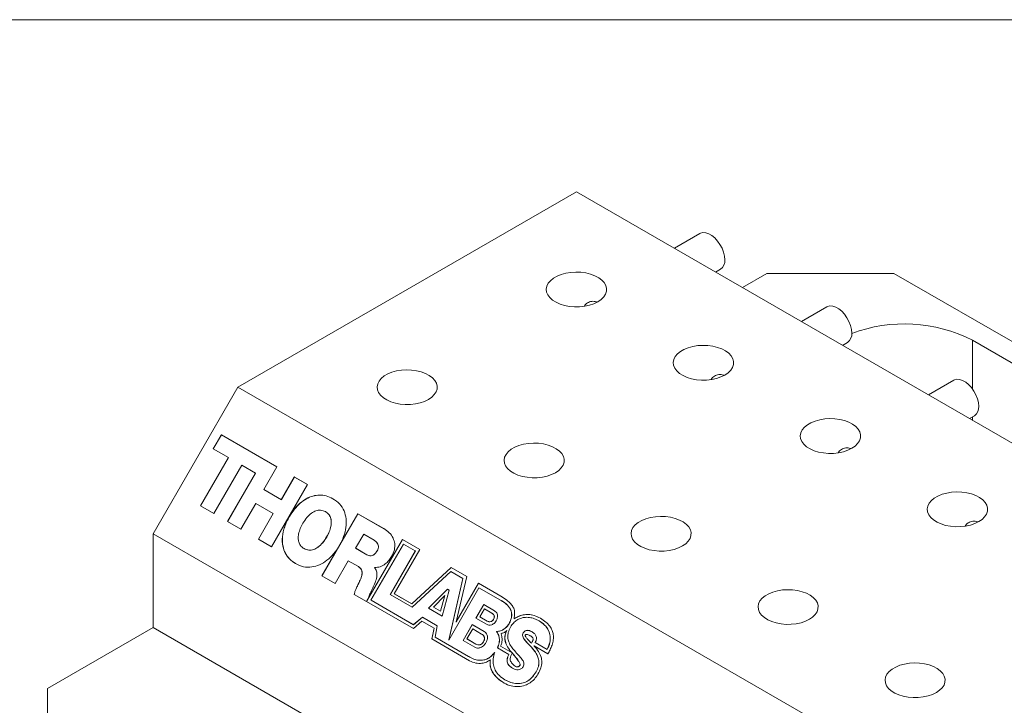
# Model space of a CAD drawing. Header units: inches. Extents: x 0.1 to 14.6, y 0 to 11.3.
# Tile 15 of 16: x 11.1 to 13.1, y 9.8 to 11.3. Entities that reach past the tile are written whole.
import ezdxf

# ---------------------------------------------------------------- set-up
doc = ezdxf.new("R2010")
doc.units = ezdxf.units.IN
doc.header["$LTSCALE"] = 1.333333
doc.header["$MEASUREMENT"] = 0

msp = doc.modelspace()

# ---------------------------------------------------------------- linework, layer by layer
at = {"color": 7, "linetype": 'Continuous', "lineweight": 18}
for p, q in [((0.0829, 11.2675), (14.5926, 11.2675)), ((12.2457, 10.908), (11.5386, 10.4998)), ((12.2457, 10.908), (13.6599, 10.0916)), ((12.5035, 10.8208), (12.4502, 10.79)), ((12.5362, 10.7403), (12.5465, 10.7463)), ((12.6434, 10.7375), (12.5922, 10.708)), ((12.9086, 10.7375), (12.6434, 10.7375)), ((14.0576, 10.0742), (12.9086, 10.7375)), ((12.7686, 10.6677), (12.7153, 10.6369)), ((12.8013, 10.5872), (12.8116, 10.5932)), ((13.8155, 10.1691), (13.073, 10.5977)), ((13.073, 10.4957), (13.073, 10.5977)), ((13.0338, 10.5146), (12.9805, 10.4838)), ((11.5386, 10.4998), (11.3618, 10.1936)), ((11.5386, 10.4998), (12.9528, 9.6834)), ((13.0665, 10.4342), (13.0768, 10.4401)), ((13.073, 10.4304), (13.073, 10.4379)), ((11.5038, 10.4003), (11.487, 10.3712)), ((11.504, 10.4002), (11.4872, 10.3711)), ((11.6198, 10.3333), (11.5038, 10.4003)), ((11.504, 10.4002), (11.5038, 10.4003)), ((11.6198, 10.3333), (11.504, 10.4002)), ((11.487, 10.3712), (11.5188, 10.3529)), ((11.5188, 10.3529), (11.4606, 10.2521)), ((11.519, 10.3528), (11.4608, 10.252)), ((11.519, 10.3528), (11.5188, 10.3529)), ((11.4883, 10.2361), (11.5465, 10.3369)), ((11.5465, 10.3369), (11.5753, 10.3202)), ((11.5925, 10.286), (11.6198, 10.3333)), ((11.5753, 10.3202), (11.5171, 10.2194)), ((11.5755, 10.3201), (11.5173, 10.2193)), ((11.5755, 10.3201), (11.5753, 10.3202)), ((11.6564, 10.3122), (11.6291, 10.2649)), ((11.6566, 10.3121), (11.6293, 10.2648)), ((11.6841, 10.2962), (11.6564, 10.3122)), ((11.6566, 10.3121), (11.6564, 10.3122)), ((11.6841, 10.2962), (11.6566, 10.3121)), ((11.6291, 10.2649), (11.5925, 10.286)), ((11.5927, 10.2859), (11.5925, 10.286)), ((11.6293, 10.2648), (11.5927, 10.2859)), ((11.6091, 10.1663), (11.6841, 10.2962)), ((11.6293, 10.2648), (11.6291, 10.2649)), ((11.4606, 10.2521), (11.4883, 10.2361)), ((11.5448, 10.2034), (11.5757, 10.2569)), ((11.5757, 10.2569), (11.6123, 10.2358)), ((11.6123, 10.2358), (11.5814, 10.1823)), ((11.6125, 10.2357), (11.5816, 10.1822)), ((11.6125, 10.2357), (11.6123, 10.2358)), ((11.6461, 10.2296), (11.6459, 10.2297)), ((11.7891, 10.2356), (11.7141, 10.1057)), ((11.7893, 10.2355), (11.7143, 10.1056)), ((11.7215, 10.2396), (11.7213, 10.2398)), ((11.8434, 10.2043), (11.7891, 10.2356)), ((11.7893, 10.2355), (11.7891, 10.2356)), ((11.8436, 10.2042), (11.7893, 10.2355)), ((11.5171, 10.2194), (11.5448, 10.2034)), ((11.8434, 10.2043), (11.8434, 10.2043)), ((11.3618, 10.1936), (12.776, 9.3772)), ((11.3618, 10.1936), (11.3618, 9.9977)), ((11.5814, 10.1823), (11.6091, 10.1663)), ((11.724, 10.1868), (11.7238, 10.1869)), ((11.8013, 10.1926), (11.7844, 10.1633)), ((11.8233, 10.1799), (11.8013, 10.1926)), ((11.8823, 10.1818), (11.8072, 10.052)), ((11.8825, 10.1817), (11.8074, 10.0518)), ((11.8235, 10.1798), (11.8233, 10.1799)), ((11.9183, 10.161), (11.8823, 10.1818)), ((11.8825, 10.1817), (11.8823, 10.1818)), ((11.9183, 10.161), (11.8825, 10.1817)), ((11.6768, 10.1626), (11.6768, 10.1626)), ((11.677, 10.1625), (11.6768, 10.1626)), ((11.7844, 10.1633), (11.8076, 10.1499)), ((11.7846, 10.1632), (11.7844, 10.1633)), ((11.7846, 10.1632), (11.8078, 10.1498)), ((11.8842, 10.1722), (11.8165, 10.0549)), ((11.8652, 10.0679), (11.9183, 10.161)), ((11.9091, 10.1577), (11.8842, 10.1722)), ((11.8078, 10.1498), (11.8076, 10.1499)), ((11.8295, 10.1577), (11.8293, 10.1578)), ((11.8568, 10.067), (11.9091, 10.1577)), ((11.857, 10.0669), (11.9093, 10.1576)), ((11.9093, 10.1576), (11.9091, 10.1577)), ((11.7418, 10.0897), (11.7692, 10.137)), ((11.7692, 10.137), (11.7902, 10.1249)), ((11.7904, 10.1248), (11.7902, 10.1249)), ((11.8238, 10.1229), (11.8241, 10.1233)), ((11.9837, 10.1233), (11.9017, 10.0472)), ((11.9838, 10.1232), (11.9019, 10.0471)), ((12.0164, 10.1044), (11.9837, 10.1233)), ((11.9838, 10.1232), (11.9837, 10.1233)), ((12.0164, 10.1044), (11.9838, 10.1232)), ((11.7141, 10.1057), (11.7418, 10.0897)), ((11.983, 10.1151), (11.9027, 10.0405)), ((11.979, 9.9717), (12.0083, 10.1005)), ((11.9794, 9.9723), (12.0085, 10.1004)), ((12.0083, 10.1005), (11.983, 10.1151)), ((11.9942, 10.0094), (12.0164, 10.1044)), ((12.0085, 10.1004), (12.0083, 10.1005)), ((11.7906, 10.0892), (11.7904, 10.0894)), ((11.976, 10.0779), (11.9364, 10.0382)), ((11.9762, 10.0778), (11.9366, 10.0381)), ((11.965, 10.0218), (11.9799, 10.0757)), ((11.9799, 10.0757), (11.976, 10.0779)), ((11.9762, 10.0778), (11.976, 10.0779)), ((11.9799, 10.0757), (11.9762, 10.0778)), ((12.0421, 10.081), (11.979, 9.9717)), ((12.0409, 10.0903), (11.9942, 10.0094)), ((12.0411, 10.0902), (11.9944, 10.0092)), ((12.0877, 10.0632), (12.0409, 10.0903)), ((12.0411, 10.0902), (12.0409, 10.0903)), ((12.0879, 10.0631), (12.0411, 10.0902)), ((12.087, 10.0551), (12.0421, 10.081)), ((11.7815, 10.0668), (11.8072, 10.052)), ((11.8072, 10.052), (11.8108, 10.0582)), ((11.9027, 10.0405), (11.8568, 10.067)), ((11.9017, 10.0472), (11.8652, 10.0679)), ((11.8654, 10.0678), (11.8652, 10.0679)), ((11.9019, 10.0471), (11.8654, 10.0678)), ((11.9706, 10.0646), (11.9468, 10.0406)), ((11.9615, 10.0321), (11.9706, 10.0646)), ((11.9617, 10.032), (11.9708, 10.0645)), ((11.9708, 10.0645), (11.9706, 10.0646)), ((12.0877, 10.0632), (12.0877, 10.0632)), ((11.8072, 10.052), (11.9053, 9.9958)), ((11.8165, 10.0549), (11.9051, 10.0038)), ((11.8167, 10.0548), (11.8165, 10.0549)), ((11.8167, 10.0548), (11.9053, 10.0037)), ((11.9019, 10.0471), (11.9017, 10.0472)), ((11.9364, 10.0382), (11.965, 10.0218)), ((11.9468, 10.0406), (11.9615, 10.0321)), ((11.947, 10.0405), (11.9468, 10.0406)), ((11.947, 10.0405), (11.9617, 10.032)), ((12.0521, 10.0457), (12.0357, 10.0173)), ((12.0523, 10.0456), (12.0359, 10.0172)), ((12.0534, 10.0367), (12.0439, 10.0203)), ((12.0743, 10.0329), (12.0521, 10.0457)), ((12.0523, 10.0456), (12.0521, 10.0457)), ((12.0745, 10.0328), (12.0523, 10.0456)), ((12.0689, 10.0277), (12.0534, 10.0367)), ((12.0886, 10.0542), (12.0884, 10.0543)), ((11.9051, 10.0038), (11.9238, 10.0194)), ((11.9053, 10.0037), (11.9239, 10.0192)), ((11.9238, 10.0194), (11.9547, 10.0015)), ((11.9239, 10.0192), (11.9238, 10.0194)), ((11.9239, 10.0192), (11.9547, 10.0015)), ((11.9617, 10.032), (11.9615, 10.0321)), ((12.0357, 10.0173), (12.0579, 10.0045)), ((12.0439, 10.0203), (12.0594, 10.0113)), ((12.0441, 10.0202), (12.0439, 10.0203)), ((12.0441, 10.0202), (12.0596, 10.0112)), ((12.0691, 10.0276), (12.0689, 10.0277)), ((12.0725, 10.0146), (12.0723, 10.0148)), ((12.0743, 10.0329), (12.0743, 10.0329)), ((12.1155, 10.0159), (12.1153, 10.016)), ((12.1702, 10.0173), (12.1702, 10.0173)), ((11.3618, 9.9977), (11.1408, 9.8701)), ((11.3618, 9.9977), (12.776, 9.1813)), ((11.9053, 10.0037), (11.9051, 10.0038)), ((11.9053, 9.9958), (11.9227, 10.0113)), ((11.9227, 10.0113), (11.9484, 9.9965)), ((11.9484, 9.9965), (11.9434, 9.9739)), ((11.9486, 9.9964), (11.9436, 9.9737)), ((11.9486, 9.9964), (11.9484, 9.9965)), ((11.9547, 10.0015), (11.9503, 9.9774)), ((11.9944, 10.0092), (11.9942, 10.0094)), ((12.0279, 10.0038), (12.009, 9.971)), ((12.0281, 10.0036), (12.0092, 9.9709)), ((12.0291, 9.9949), (12.0169, 9.9739)), ((12.0526, 9.9895), (12.0279, 10.0038)), ((12.0281, 10.0036), (12.0279, 10.0038)), ((12.0528, 9.9894), (12.0281, 10.0036)), ((12.0476, 9.9842), (12.0291, 9.9949)), ((12.0596, 10.0112), (12.0594, 10.0113)), ((12.1049, 10.0057), (12.1047, 10.0058)), ((12.1678, 10.0117), (12.1676, 10.0118)), ((11.9434, 9.9739), (12.0226, 9.9281)), ((11.9503, 9.9774), (12.0204, 9.937)), ((11.9505, 9.9773), (11.9503, 9.9774)), ((11.9505, 9.9773), (12.0206, 9.9369)), ((12.0169, 9.9739), (12.0355, 9.9632)), ((12.0171, 9.9738), (12.0169, 9.9739)), ((12.0171, 9.9738), (12.0357, 9.9631)), ((12.0478, 9.9841), (12.0476, 9.9842)), ((12.0526, 9.9895), (12.0526, 9.9895)), ((12.0786, 9.9894), (12.0784, 9.9895)), ((12.1004, 9.9915), (12.1002, 9.9916)), ((12.1343, 9.9863), (12.1341, 9.9864)), ((12.1495, 9.9804), (12.1491, 9.9806)), ((12.1495, 9.9804), (12.1493, 9.9805)), ((12.1519, 9.9894), (12.1519, 9.9894)), ((12.009, 9.971), (12.0337, 9.9568)), ((12.0357, 9.9631), (12.0355, 9.9632)), ((12.0515, 9.9679), (12.0513, 9.968)), ((12.1044, 9.9415), (12.0806, 9.9553)), ((12.087, 9.9589), (12.1111, 9.9449)), ((12.0872, 9.9587), (12.087, 9.9589)), ((12.0872, 9.9587), (12.1113, 9.9448)), ((12.1517, 9.9649), (12.1515, 9.965)), ((12.1532, 9.9548), (12.153, 9.955)), ((12.1542, 9.9699), (12.154, 9.97)), ((12.1569, 9.9597), (12.1859, 9.9426)), ((12.1571, 9.9596), (12.1569, 9.9597)), ((12.1571, 9.9596), (12.1861, 9.9425)), ((12.1593, 9.9664), (12.1842, 9.952)), ((12.1595, 9.9663), (12.1593, 9.9664)), ((12.1595, 9.9663), (12.1844, 9.9519)), ((12.0206, 9.9369), (12.0204, 9.937)), ((12.1046, 9.9414), (12.1044, 9.9415)), ((12.1075, 9.9491), (12.1073, 9.9492)), ((12.1113, 9.9448), (12.1111, 9.9449)), ((12.1118, 9.9442), (12.1116, 9.9443)), ((12.1844, 9.9519), (12.1842, 9.952)), ((12.066, 9.9305), (12.0658, 9.9306)), ((12.1179, 9.9168), (12.1181, 9.9167)), ((12.1278, 9.9188), (12.1276, 9.919)), ((12.1615, 9.9051), (12.1613, 9.9052)), ((11.1408, 9.8701), (11.1408, 9.717)), ((12.0961, 9.8887), (12.0961, 9.8886)), ((12.0963, 9.8885), (12.0961, 9.8886))]:
    msp.add_line(p, q, dxfattribs=at)
at = {"color": 7, "linetype": 'Continuous', "lineweight": 18, "flags": 128}
for points in [[(12.5554, 10.766), (12.5547, 10.7736), (12.5528, 10.7818), (12.5496, 10.7899), (12.5453, 10.7979), (12.5402, 10.8051), (12.5344, 10.8115), (12.5282, 10.8166), (12.5218, 10.8203), (12.5156, 10.8223), (12.5098, 10.8227), (12.5046, 10.8213), (12.5035, 10.8208)], [(12.2902, 10.6782), (12.2971, 10.6829), (12.3025, 10.6882), (12.3063, 10.694), (12.3083, 10.7001), (12.3085, 10.7062), (12.307, 10.7123), (12.3036, 10.7182), (12.2986, 10.7236), (12.2921, 10.7285), (12.2842, 10.7327), (12.2752, 10.736), (12.2654, 10.7385), (12.255, 10.7399), (12.2443, 10.7403), (12.2337, 10.7396), (12.2234, 10.738), (12.2138, 10.7353), (12.2051, 10.7317), (12.1975, 10.7274), (12.1913, 10.7223), (12.1867, 10.7168), (12.1838, 10.7108), (12.1827, 10.7047), (12.1834, 10.6985), (12.1858, 10.6925), (12.19, 10.6869), (12.1958, 10.6817), (12.2031, 10.6771), (12.2115, 10.6734), (12.2209, 10.6705), (12.2311, 10.6685), (12.2417, 10.6676), (12.2523, 10.6678), (12.2628, 10.6689), (12.2728, 10.6711), (12.2821, 10.6742), (12.2902, 10.6782)], [(12.8206, 10.6129), (12.8199, 10.6206), (12.8179, 10.6287), (12.8147, 10.6369), (12.8105, 10.6448), (12.8053, 10.6521), (12.7995, 10.6584), (12.7933, 10.6635), (12.787, 10.6672), (12.7808, 10.6693), (12.7749, 10.6696), (12.7698, 10.6683), (12.7686, 10.6677)], [(12.5554, 10.5251), (12.5623, 10.5298), (12.5677, 10.5352), (12.5715, 10.5409), (12.5735, 10.547), (12.5737, 10.5532), (12.5721, 10.5593), (12.5688, 10.5651), (12.5638, 10.5706), (12.5572, 10.5755), (12.5494, 10.5796), (12.5404, 10.583), (12.5306, 10.5854), (12.5202, 10.5868), (12.5095, 10.5872), (12.4989, 10.5866), (12.4886, 10.5849), (12.479, 10.5822), (12.4702, 10.5787), (12.4627, 10.5743), (12.4565, 10.5693), (12.4519, 10.5637), (12.449, 10.5578), (12.4479, 10.5516), (12.4485, 10.5455), (12.451, 10.5395), (12.4552, 10.5338), (12.461, 10.5286), (12.4682, 10.5241), (12.4767, 10.5203), (12.4861, 10.5174), (12.4963, 10.5155), (12.5068, 10.5146), (12.5175, 10.5147), (12.528, 10.5159), (12.538, 10.518), (12.5472, 10.5212), (12.5554, 10.5251)], [(11.9365, 10.4742), (11.9434, 10.4789), (11.9487, 10.4842), (11.9525, 10.49), (11.9545, 10.496), (11.9547, 10.5021), (11.9532, 10.5082), (11.9498, 10.514), (11.9448, 10.5195), (11.9383, 10.5243), (11.9305, 10.5285), (11.9216, 10.5318), (11.9118, 10.5342), (11.9014, 10.5356), (11.8908, 10.536), (11.8802, 10.5354), (11.87, 10.5337), (11.8604, 10.5311), (11.8517, 10.5275), (11.8441, 10.5232), (11.838, 10.5182), (11.8334, 10.5126), (11.8305, 10.5067), (11.8294, 10.5006), (11.8301, 10.4945), (11.8325, 10.4885), (11.8367, 10.4828), (11.8425, 10.4777), (11.8497, 10.4731), (11.8581, 10.4694), (11.8675, 10.4665), (11.8776, 10.4646), (11.8881, 10.4637), (11.8988, 10.4638), (11.9092, 10.465), (11.9192, 10.4671), (11.9284, 10.4702), (11.9365, 10.4742)], [(13.0857, 10.4598), (13.0851, 10.4675), (13.0831, 10.4756), (13.0799, 10.4838), (13.0757, 10.4917), (13.0705, 10.499), (13.0647, 10.5053), (13.0585, 10.5104), (13.0521, 10.5141), (13.0459, 10.5162), (13.0401, 10.5165), (13.035, 10.5152), (13.0338, 10.5146)], [(12.8206, 10.3721), (12.8274, 10.3768), (12.8328, 10.3821), (12.8366, 10.3879), (12.8386, 10.3939), (12.8389, 10.4001), (12.8373, 10.4062), (12.8339, 10.412), (12.8289, 10.4175), (12.8224, 10.4224), (12.8145, 10.4265), (12.8056, 10.4299), (12.7957, 10.4323), (12.7853, 10.4337), (12.7747, 10.4341), (12.764, 10.4335), (12.7538, 10.4318), (12.7441, 10.4291), (12.7354, 10.4256), (12.7278, 10.4212), (12.7217, 10.4162), (12.7171, 10.4106), (12.7142, 10.4047), (12.713, 10.3985), (12.7137, 10.3924), (12.7162, 10.3864), (12.7204, 10.3807), (12.7262, 10.3755), (12.7334, 10.371), (12.7418, 10.3672), (12.7513, 10.3643), (12.7614, 10.3624), (12.772, 10.3615), (12.7827, 10.3616), (12.7932, 10.3628), (12.8032, 10.365), (12.8124, 10.3681), (12.8206, 10.3721)], [(12.2017, 10.3211), (12.2085, 10.3258), (12.2139, 10.3311), (12.2177, 10.3369), (12.2197, 10.3429), (12.2199, 10.3491), (12.2183, 10.3551), (12.215, 10.361), (12.21, 10.3664), (12.2035, 10.3713), (12.1957, 10.3754), (12.1867, 10.3787), (12.1769, 10.3812), (12.1666, 10.3826), (12.156, 10.383), (12.1454, 10.3823), (12.1351, 10.3806), (12.1255, 10.378), (12.1168, 10.3744), (12.1093, 10.3701), (12.1032, 10.3651), (12.0986, 10.3595), (12.0957, 10.3536), (12.0945, 10.3475), (12.0952, 10.3414), (12.0977, 10.3354), (12.1019, 10.3298), (12.1076, 10.3246), (12.1148, 10.3201), (12.1233, 10.3163), (12.1327, 10.3134), (12.1428, 10.3115), (12.1533, 10.3106), (12.1639, 10.3107), (12.1744, 10.3119), (12.1843, 10.3141), (12.1935, 10.3172), (12.2017, 10.3211)], [(13.0857, 10.219), (13.0926, 10.2237), (13.098, 10.229), (13.1018, 10.2348), (13.1038, 10.2408), (13.104, 10.247), (13.1025, 10.2531), (13.0991, 10.259), (13.0941, 10.2644), (13.0876, 10.2693), (13.0797, 10.2735), (13.0707, 10.2768), (13.0609, 10.2792), (13.0505, 10.2807), (13.0398, 10.2811), (13.0292, 10.2804), (13.0189, 10.2787), (13.0093, 10.2761), (13.0006, 10.2725), (12.993, 10.2681), (12.9868, 10.2631), (12.9822, 10.2575), (12.9793, 10.2516), (12.9782, 10.2455), (12.9789, 10.2393), (12.9813, 10.2333), (12.9855, 10.2276), (12.9913, 10.2225), (12.9986, 10.2179), (13.007, 10.2141), (13.0164, 10.2112), (13.0266, 10.2093), (13.0372, 10.2084), (13.0478, 10.2085), (13.0583, 10.2097), (13.0683, 10.2119), (13.0775, 10.215), (13.0857, 10.219)], [(12.4668, 10.1681), (12.4737, 10.1728), (12.4791, 10.1781), (12.4828, 10.1838), (12.4848, 10.1898), (12.4851, 10.196), (12.4835, 10.2021), (12.4802, 10.2079), (12.4752, 10.2133), (12.4687, 10.2182), (12.4608, 10.2223), (12.4519, 10.2257), (12.4421, 10.2281), (12.4317, 10.2295), (12.4211, 10.2299), (12.4105, 10.2292), (12.4003, 10.2276), (12.3907, 10.2249), (12.382, 10.2214), (12.3745, 10.217), (12.3683, 10.212), (12.3637, 10.2065), (12.3608, 10.2005), (12.3597, 10.1944), (12.3604, 10.1883), (12.3629, 10.1823), (12.367, 10.1767), (12.3728, 10.1715), (12.38, 10.167), (12.3884, 10.1632), (12.3978, 10.1604), (12.4079, 10.1584), (12.4185, 10.1575), (12.4291, 10.1576), (12.4395, 10.1588), (12.4495, 10.161), (12.4587, 10.1641), (12.4668, 10.1681)], [(12.732, 10.015), (12.7388, 10.0197), (12.7442, 10.025), (12.748, 10.0307), (12.75, 10.0368), (12.7502, 10.0429), (12.7487, 10.049), (12.7453, 10.0548), (12.7403, 10.0602), (12.7338, 10.0651), (12.726, 10.0693), (12.717, 10.0726), (12.7073, 10.075), (12.6969, 10.0764), (12.6863, 10.0768), (12.6757, 10.0762), (12.6655, 10.0745), (12.6559, 10.0718), (12.6472, 10.0683), (12.6396, 10.0639), (12.6335, 10.0589), (12.6289, 10.0534), (12.626, 10.0475), (12.6249, 10.0414), (12.6256, 10.0352), (12.628, 10.0293), (12.6322, 10.0236), (12.638, 10.0184), (12.6452, 10.0139), (12.6536, 10.0102), (12.663, 10.0073), (12.6731, 10.0054), (12.6836, 10.0044), (12.6943, 10.0046), (12.7047, 10.0057), (12.7147, 10.0079), (12.7238, 10.011), (12.732, 10.015)], [(12.9972, 9.8619), (13.004, 9.8666), (13.0094, 9.8719), (13.0132, 9.8776), (13.0152, 9.8837), (13.0154, 9.8898), (13.0138, 9.8959), (13.0105, 9.9017), (13.0055, 9.9072), (12.999, 9.912), (12.9912, 9.9162), (12.9822, 9.9195), (12.9724, 9.9219), (12.9621, 9.9233), (12.9514, 9.9237), (12.9409, 9.9231), (12.9306, 9.9214), (12.921, 9.9188), (12.9123, 9.9152), (12.9048, 9.9109), (12.8987, 9.9059), (12.8941, 9.9003), (12.8912, 9.8944), (12.89, 9.8883), (12.8907, 9.8822), (12.8932, 9.8762), (12.8974, 9.8705), (12.9031, 9.8654), (12.9103, 9.8608), (12.9188, 9.8571), (12.9282, 9.8542), (12.9383, 9.8523), (12.9488, 9.8514), (12.9594, 9.8515), (12.9699, 9.8527), (12.9798, 9.8548), (12.989, 9.8579), (12.9972, 9.8619)]]:
    msp.add_lwpolyline(points, dxfattribs=at)
at = {"color": 7, "linetype": 'Continuous', "lineweight": 18}
for centre, radius, start, end in [((12.5341, 10.7637), 0.0214, 305.3259, 5.9863), ((12.9304, 10.3186), 0.3134, 62.9478, 110.5256), ((12.7993, 10.6107), 0.0214, 305.3259, 5.9863), ((13.0644, 10.4576), 0.0214, 305.3259, 5.9863)]:
    msp.add_arc(centre, radius, start, end, dxfattribs=at)
for points, knots in [([(12.2617, 10.6687), (12.2627, 10.6703), (12.2654, 10.6744), (12.2714, 10.6777), (12.2776, 10.6793), (12.2824, 10.6793), (12.2861, 10.6786), (12.288, 10.6776), (12.2884, 10.6774)], [0, 0, 0, 0, 0.174259, 0.475167, 0.636593, 0.803548, 0.951062, 1, 1, 1, 1]), ([(12.5268, 10.5157), (12.5278, 10.5172), (12.5305, 10.5213), (12.5365, 10.5246), (12.5427, 10.5263), (12.5476, 10.5262), (12.5513, 10.5255), (12.5531, 10.5245), (12.5536, 10.5243)], [0, 0, 0, 0, 0.174259, 0.475167, 0.636593, 0.803548, 0.951062, 1, 1, 1, 1]), ([(12.792, 10.3626), (12.793, 10.3641), (12.7957, 10.3683), (12.8017, 10.3716), (12.8079, 10.3732), (12.8128, 10.3731), (12.8165, 10.3724), (12.8183, 10.3714), (12.8188, 10.3712)], [0, 0, 0, 0, 0.174259, 0.475167, 0.636593, 0.803548, 0.951062, 1, 1, 1, 1]), ([(11.7369, 10.2669), (11.7323, 10.2691), (11.7236, 10.2734), (11.709, 10.2751), (11.6948, 10.273), (11.6809, 10.2671), (11.6678, 10.2576), (11.6556, 10.245), (11.6492, 10.2349), (11.6459, 10.2297)], [0, 0, 0, 0, 0.155399, 0.296877, 0.430515, 0.561768, 0.701406, 0.846729, 1, 1, 1, 1]), ([(11.7371, 10.2668), (11.7325, 10.269), (11.7238, 10.2733), (11.7092, 10.275), (11.695, 10.2729), (11.6811, 10.267), (11.668, 10.2575), (11.6558, 10.2449), (11.6494, 10.2348), (11.6461, 10.2296)], [0, 0, 0, 0, 0.155399, 0.296877, 0.430515, 0.561768, 0.701406, 0.846729, 1, 1, 1, 1]), ([(11.659, 10.1314), (11.6645, 10.1288), (11.6749, 10.1239), (11.6925, 10.1233), (11.7094, 10.128), (11.7252, 10.1377), (11.7393, 10.1516), (11.751, 10.1687), (11.7599, 10.1874), (11.7648, 10.2066), (11.7653, 10.2251), (11.7609, 10.242), (11.7515, 10.2569), (11.7419, 10.2635), (11.7369, 10.2669)], [0, 0, 0, 0, 0.091587, 0.174118, 0.252629, 0.33132, 0.413163, 0.499997, 0.586835, 0.66868, 0.747371, 0.825882, 0.908413, 1, 1, 1, 1]), ([(11.7213, 10.2398), (11.7181, 10.2412), (11.712, 10.2439), (11.7015, 10.2424), (11.6914, 10.2368), (11.682, 10.2276), (11.6769, 10.2196), (11.6743, 10.2155)], [0, 0, 0, 0, 0.200879, 0.378022, 0.553533, 0.77136, 1, 1, 1, 1]), ([(11.6459, 10.2297), (11.6423, 10.2227), (11.6353, 10.2092), (11.6307, 10.1875), (11.6315, 10.1685), (11.6371, 10.1529), (11.646, 10.1402), (11.6545, 10.1344), (11.659, 10.1314)], [0, 0, 0, 0, 0.193807, 0.375487, 0.550735, 0.690169, 0.837585, 1, 1, 1, 1]), ([(11.6461, 10.2296), (11.6425, 10.2226), (11.6355, 10.209), (11.6309, 10.1874), (11.6317, 10.1684), (11.6373, 10.1527), (11.6462, 10.1401), (11.6547, 10.1343), (11.6592, 10.1313)], [0, 0, 0, 0, 0.193807, 0.375487, 0.550735, 0.690169, 0.837585, 1, 1, 1, 1]), ([(11.7238, 10.1869), (11.7257, 10.1905), (11.7295, 10.1977), (11.733, 10.209), (11.7339, 10.2194), (11.7321, 10.2281), (11.728, 10.2351), (11.7236, 10.2382), (11.7213, 10.2398)], [0, 0, 0, 0, 0.194339, 0.381685, 0.559486, 0.69634, 0.839107, 1, 1, 1, 1]), ([(11.724, 10.1868), (11.7259, 10.1904), (11.7297, 10.1976), (11.7332, 10.2089), (11.7341, 10.2193), (11.7323, 10.228), (11.7282, 10.235), (11.7238, 10.238), (11.7215, 10.2396)], [0, 0, 0, 0, 0.194339, 0.381685, 0.559486, 0.69634, 0.839107, 1, 1, 1, 1]), ([(13.0572, 10.2095), (13.0581, 10.211), (13.0608, 10.2152), (13.0669, 10.2185), (13.0731, 10.2201), (13.0779, 10.2201), (13.0816, 10.2194), (13.0835, 10.2184), (13.0839, 10.2181)], [0, 0, 0, 0, 0.174259, 0.475167, 0.636593, 0.803548, 0.951062, 1, 1, 1, 1]), ([(11.6743, 10.2155), (11.6724, 10.2118), (11.6686, 10.2046), (11.6651, 10.1933), (11.6642, 10.183), (11.666, 10.1743), (11.6701, 10.1672), (11.6745, 10.1642), (11.6768, 10.1626)], [0, 0, 0, 0, 0.194326, 0.381675, 0.559488, 0.696351, 0.839118, 1, 1, 1, 1]), ([(11.8596, 10.1462), (11.8618, 10.1508), (11.8661, 10.1595), (11.8668, 10.1733), (11.8629, 10.1857), (11.855, 10.1965), (11.8473, 10.2016), (11.8434, 10.2043)], [0, 0, 0, 0, 0.20165, 0.379404, 0.554779, 0.771811, 1, 1, 1, 1]), ([(11.6768, 10.1626), (11.68, 10.1612), (11.6861, 10.1585), (11.6966, 10.16), (11.7067, 10.1656), (11.7161, 10.1748), (11.7212, 10.1828), (11.7238, 10.1869)], [0, 0, 0, 0, 0.200891, 0.378037, 0.55355, 0.771375, 1, 1, 1, 1]), ([(11.677, 10.1625), (11.6802, 10.1611), (11.6863, 10.1584), (11.6968, 10.1599), (11.7069, 10.1655), (11.7163, 10.1747), (11.7214, 10.1827), (11.724, 10.1868)], [0, 0, 0, 0, 0.200891, 0.378037, 0.55355, 0.771375, 1, 1, 1, 1]), ([(11.8293, 10.1578), (11.8301, 10.1595), (11.8317, 10.1627), (11.8322, 10.1679), (11.8309, 10.1726), (11.8279, 10.1768), (11.8249, 10.1788), (11.8233, 10.1799)], [0, 0, 0, 0, 0.197029, 0.371432, 0.543408, 0.760308, 1, 1, 1, 1]), ([(11.8295, 10.1577), (11.8303, 10.1594), (11.8319, 10.1626), (11.8324, 10.1678), (11.8311, 10.1725), (11.8281, 10.1767), (11.8251, 10.1787), (11.8235, 10.1798)], [0, 0, 0, 0, 0.197029, 0.371432, 0.543408, 0.760308, 1, 1, 1, 1]), ([(11.8076, 10.1499), (11.8091, 10.1492), (11.8119, 10.1478), (11.8165, 10.1474), (11.8211, 10.1488), (11.8257, 10.1523), (11.828, 10.1559), (11.8293, 10.1578)], [0, 0, 0, 0, 0.211129, 0.392706, 0.559913, 0.763436, 1, 1, 1, 1]), ([(11.8078, 10.1498), (11.8093, 10.1491), (11.8121, 10.1477), (11.8167, 10.1473), (11.8213, 10.1486), (11.8259, 10.1522), (11.8282, 10.1558), (11.8295, 10.1577)], [0, 0, 0, 0, 0.2111292, 0.3927062, 0.559913, 0.7634359, 1, 1, 1, 1]), ([(11.8241, 10.1233), (11.828, 10.1234), (11.8356, 10.1237), (11.8458, 10.1297), (11.8539, 10.1374), (11.8577, 10.1432), (11.8596, 10.1462)], [0, 0, 0, 0, 0.285265, 0.558604, 0.776558, 1, 1, 1, 1]), ([(11.7902, 10.1249), (11.7916, 10.1239), (11.7942, 10.1222), (11.7968, 10.1183), (11.7979, 10.114), (11.7978, 10.1076), (11.7952, 10.0992), (11.792, 10.0927), (11.7904, 10.0894)], [0, 0, 0, 0, 0.145585, 0.268408, 0.381, 0.493538, 0.736083, 1, 1, 1, 1]), ([(11.7904, 10.1248), (11.7918, 10.1238), (11.7944, 10.1221), (11.797, 10.1182), (11.7981, 10.1139), (11.798, 10.1075), (11.7954, 10.099), (11.7922, 10.0926), (11.7906, 10.0892)], [0, 0, 0, 0, 0.145585, 0.268408, 0.381, 0.493538, 0.736083, 1, 1, 1, 1]), ([(11.8214, 10.0828), (11.8231, 10.0867), (11.8266, 10.0944), (11.8292, 10.1056), (11.8288, 10.116), (11.8255, 10.1206), (11.8238, 10.1229)], [0, 0, 0, 0, 0.28083, 0.563545, 0.777199, 1, 1, 1, 1]), ([(11.7904, 10.0894), (11.7895, 10.0877), (11.7875, 10.0837), (11.7848, 10.0778), (11.7824, 10.0719), (11.7818, 10.0684), (11.7815, 10.0668)], [0, 0, 0, 0, 0.227474, 0.549493, 0.800717, 1, 1, 1, 1]), ([(11.7906, 10.0892), (11.7897, 10.0876), (11.7877, 10.0836), (11.785, 10.0776), (11.7826, 10.0718), (11.782, 10.0683), (11.7817, 10.0667)], [0, 0, 0, 0, 0.227474, 0.549493, 0.800717, 1, 1, 1, 1]), ([(11.8108, 10.0582), (11.8117, 10.0608), (11.8135, 10.066), (11.8166, 10.073), (11.8193, 10.0786), (11.8208, 10.0816), (11.8214, 10.0828)], [0, 0, 0, 0, 0.308099, 0.626698, 0.844391, 1, 1, 1, 1]), ([(12.1047, 10.0058), (12.1062, 10.0087), (12.1089, 10.014), (12.1105, 10.0224), (12.11, 10.0298), (12.1067, 10.0387), (12.099, 10.0477), (12.091, 10.0526), (12.087, 10.0551)], [0, 0, 0, 0, 0.1424927, 0.265608, 0.3805051, 0.4957065, 0.7403867, 1, 1, 1, 1]), ([(12.1153, 10.016), (12.1157, 10.0185), (12.1164, 10.0237), (12.1167, 10.032), (12.114, 10.0403), (12.1083, 10.0481), (12.0995, 10.056), (12.092, 10.0606), (12.0877, 10.0632)], [0, 0, 0, 0, 0.112989, 0.234904, 0.380536, 0.531043, 0.731914, 1, 1, 1, 1]), ([(12.1049, 10.0057), (12.1064, 10.0085), (12.1091, 10.0139), (12.1107, 10.0222), (12.1102, 10.0297), (12.1069, 10.0386), (12.0995, 10.0472), (12.0921, 10.0518), (12.0885, 10.054)], [0, 0, 0, 0, 0.146844, 0.273719, 0.392125, 0.510844, 0.762996, 1, 1, 1, 1]), ([(12.0594, 10.0113), (12.0605, 10.0108), (12.0628, 10.0098), (12.0661, 10.0098), (12.0688, 10.0109), (12.0708, 10.0125), (12.0718, 10.014), (12.0723, 10.0148)], [0, 0, 0, 0, 0.263178, 0.536223, 0.679634, 0.829867, 1, 1, 1, 1]), ([(12.0596, 10.0112), (12.0607, 10.0107), (12.0629, 10.0097), (12.0663, 10.0097), (12.069, 10.0108), (12.071, 10.0123), (12.072, 10.0138), (12.0725, 10.0146)], [0, 0, 0, 0, 0.263178, 0.536223, 0.679634, 0.829867, 1, 1, 1, 1]), ([(12.0723, 10.0148), (12.0729, 10.0158), (12.0739, 10.0178), (12.0741, 10.021), (12.0733, 10.0237), (12.0715, 10.026), (12.0698, 10.0272), (12.0689, 10.0277)], [0, 0, 0, 0, 0.2108655, 0.3895958, 0.5613353, 0.7736399, 1, 1, 1, 1]), ([(12.0725, 10.0146), (12.0731, 10.0157), (12.0741, 10.0177), (12.0743, 10.0208), (12.0735, 10.0236), (12.0717, 10.0259), (12.07, 10.027), (12.0691, 10.0276)], [0, 0, 0, 0, 0.210866, 0.389596, 0.561335, 0.77364, 1, 1, 1, 1]), ([(12.0778, 10.0118), (12.0788, 10.0137), (12.0805, 10.017), (12.0813, 10.0222), (12.0805, 10.0267), (12.078, 10.0304), (12.0756, 10.032), (12.0743, 10.0329)], [0, 0, 0, 0, 0.232506, 0.422258, 0.592828, 0.792214, 1, 1, 1, 1]), ([(12.1676, 10.0118), (12.1644, 10.0134), (12.1581, 10.0166), (12.1476, 10.0191), (12.1376, 10.0193), (12.1286, 10.0173), (12.1208, 10.0134), (12.1135, 10.0073), (12.1099, 10.0017), (12.108, 9.9988)], [0, 0, 0, 0, 0.168757, 0.338981, 0.504629, 0.624783, 0.74337, 0.865664, 1, 1, 1, 1]), ([(12.1702, 10.0173), (12.166, 10.0194), (12.1582, 10.0233), (12.1459, 10.0254), (12.1345, 10.0246), (12.1242, 10.0215), (12.1181, 10.0177), (12.1153, 10.016)], [0, 0, 0, 0, 0.257782, 0.474647, 0.660353, 0.846829, 1, 1, 1, 1]), ([(12.1704, 10.0172), (12.1662, 10.0193), (12.1584, 10.0232), (12.1461, 10.0253), (12.1347, 10.0245), (12.1244, 10.0214), (12.1183, 10.0176), (12.1155, 10.0159)], [0, 0, 0, 0, 0.257782, 0.474647, 0.660353, 0.846829, 1, 1, 1, 1]), ([(12.1859, 9.9426), (12.1875, 9.9455), (12.1909, 9.9514), (12.195, 9.9612), (12.1976, 9.972), (12.1977, 9.9826), (12.195, 9.9925), (12.1898, 10.0015), (12.1815, 10.0101), (12.1742, 10.0147), (12.1702, 10.0173)], [0, 0, 0, 0, 0.100967, 0.211043, 0.326323, 0.448137, 0.553855, 0.675629, 0.821599, 1, 1, 1, 1]), ([(12.0579, 10.0045), (12.0595, 10.0038), (12.0628, 10.0024), (12.0679, 10.0029), (12.0721, 10.0051), (12.0753, 10.0079), (12.0769, 10.0104), (12.0778, 10.0118)], [0, 0, 0, 0, 0.242466, 0.504078, 0.650617, 0.811956, 1, 1, 1, 1]), ([(12.0784, 9.9895), (12.0813, 9.9898), (12.0868, 9.9904), (12.0943, 9.9942), (12.1005, 9.9994), (12.1033, 10.0036), (12.1047, 10.0058)], [0, 0, 0, 0, 0.284056, 0.558862, 0.775099, 1, 1, 1, 1]), ([(12.0786, 9.9894), (12.0815, 9.9897), (12.087, 9.9903), (12.0945, 9.9941), (12.1007, 9.9993), (12.1034, 10.0035), (12.1049, 10.0057)], [0, 0, 0, 0, 0.284056, 0.558862, 0.775099, 1, 1, 1, 1]), ([(12.108, 9.9988), (12.1061, 9.9951), (12.1027, 9.9881), (12.1018, 9.9769), (12.1043, 9.9668), (12.1095, 9.9574), (12.1142, 9.9518), (12.1166, 9.9489)], [0, 0, 0, 0, 0.20593, 0.385715, 0.562273, 0.778501, 1, 1, 1, 1]), ([(12.1842, 9.952), (12.1865, 9.9567), (12.1908, 9.9657), (12.1913, 9.9798), (12.1874, 9.9926), (12.1794, 10.0038), (12.1716, 10.0091), (12.1676, 10.0118)], [0, 0, 0, 0, 0.199397, 0.377926, 0.555067, 0.773114, 1, 1, 1, 1]), ([(12.1844, 9.9519), (12.1867, 9.9566), (12.1909, 9.9655), (12.1915, 9.9797), (12.1876, 9.9924), (12.1796, 10.0037), (12.1718, 10.009), (12.1678, 10.0117)], [0, 0, 0, 0, 0.199397, 0.377926, 0.555067, 0.773114, 1, 1, 1, 1]), ([(12.0513, 9.968), (12.052, 9.9693), (12.0533, 9.9719), (12.0537, 9.9758), (12.0528, 9.9793), (12.0507, 9.9822), (12.0487, 9.9835), (12.0476, 9.9842)], [0, 0, 0, 0, 0.219171, 0.402032, 0.573212, 0.780589, 1, 1, 1, 1]), ([(12.0515, 9.9679), (12.0522, 9.9692), (12.0535, 9.9718), (12.0539, 9.9757), (12.053, 9.9792), (12.0509, 9.9821), (12.0489, 9.9834), (12.0478, 9.9841)], [0, 0, 0, 0, 0.219171, 0.402032, 0.573212, 0.780589, 1, 1, 1, 1]), ([(12.0561, 9.9655), (12.0572, 9.9676), (12.0592, 9.9715), (12.0602, 9.9773), (12.0593, 9.9825), (12.0567, 9.9867), (12.054, 9.9886), (12.0526, 9.9895)], [0, 0, 0, 0, 0.236695, 0.428665, 0.599111, 0.795972, 1, 1, 1, 1]), ([(12.0806, 9.9553), (12.0819, 9.9588), (12.0847, 9.9655), (12.0848, 9.9753), (12.0827, 9.9835), (12.0799, 9.9875), (12.0784, 9.9895)], [0, 0, 0, 0, 0.284984, 0.557856, 0.77389, 1, 1, 1, 1]), ([(12.0808, 9.9552), (12.0821, 9.9586), (12.0849, 9.9654), (12.085, 9.9752), (12.0829, 9.9834), (12.0801, 9.9874), (12.0786, 9.9894)], [0, 0, 0, 0, 0.284984, 0.557856, 0.77389, 1, 1, 1, 1]), ([(12.0882, 9.9846), (12.0887, 9.9826), (12.09, 9.9785), (12.0905, 9.9718), (12.0898, 9.9649), (12.0879, 9.9609), (12.087, 9.9589)], [0, 0, 0, 0, 0.240313, 0.527655, 0.763014, 1, 1, 1, 1]), ([(12.1002, 9.9916), (12.0991, 9.9906), (12.097, 9.9886), (12.0928, 9.9864), (12.0899, 9.9853), (12.0882, 9.9846)], [0, 0, 0, 0, 0.305221, 0.589271, 1, 1, 1, 1]), ([(12.1073, 9.9492), (12.1047, 9.9527), (12.0996, 9.9594), (12.096, 9.971), (12.0959, 9.9822), (12.0988, 9.9885), (12.1002, 9.9916)], [0, 0, 0, 0, 0.311382, 0.595215, 0.799571, 1, 1, 1, 1]), ([(12.1075, 9.9491), (12.1049, 9.9526), (12.0998, 9.9593), (12.0962, 9.9709), (12.0961, 9.9821), (12.099, 9.9884), (12.1004, 9.9915)], [0, 0, 0, 0, 0.3113821, 0.5952152, 0.799571, 1, 1, 1, 1]), ([(12.153, 9.955), (12.1502, 9.958), (12.1449, 9.9637), (12.1378, 9.9712), (12.1335, 9.9775), (12.1326, 9.9829), (12.1336, 9.9853), (12.1341, 9.9864)], [0, 0, 0, 0, 0.329592, 0.617598, 0.835898, 0.91974, 1, 1, 1, 1]), ([(12.1532, 9.9548), (12.1504, 9.9579), (12.1451, 9.9635), (12.138, 9.9711), (12.1337, 9.9774), (12.1328, 9.9828), (12.1338, 9.9851), (12.1343, 9.9863)], [0, 0, 0, 0, 0.329592, 0.617598, 0.835898, 0.91974, 1, 1, 1, 1]), ([(12.1341, 9.9864), (12.1347, 9.9873), (12.1357, 9.9889), (12.1387, 9.9912), (12.1429, 9.9923), (12.1476, 9.9916), (12.1505, 9.9901), (12.1519, 9.9894)], [0, 0, 0, 0, 0.133835, 0.254257, 0.489933, 0.743492, 1, 1, 1, 1]), ([(12.1343, 9.9863), (12.1349, 9.9871), (12.1359, 9.9888), (12.1388, 9.9911), (12.143, 9.9922), (12.1478, 9.9914), (12.1507, 9.99), (12.1521, 9.9893)], [0, 0, 0, 0, 0.133835, 0.254257, 0.489933, 0.743492, 1, 1, 1, 1]), ([(12.1393, 9.983), (12.1391, 9.9826), (12.1387, 9.9817), (12.1388, 9.9802), (12.1395, 9.9787), (12.1413, 9.9759), (12.1455, 9.9714), (12.1492, 9.9674), (12.1515, 9.965)], [0, 0, 0, 0, 0.051896, 0.104939, 0.173003, 0.265923, 0.550878, 1, 1, 1, 1]), ([(12.1493, 9.9805), (12.1475, 9.9815), (12.1448, 9.9828), (12.1416, 9.9836), (12.1402, 9.9835), (12.1397, 9.9834), (12.1395, 9.9832), (12.1394, 9.9831), (12.1393, 9.983)], [0, 0, 0, 0, 0.58948, 0.852598, 0.941288, 0.963474, 0.98259, 1, 1, 1, 1]), ([(12.154, 9.97), (12.1543, 9.9708), (12.1549, 9.9722), (12.155, 9.9745), (12.1542, 9.9766), (12.1522, 9.9787), (12.1504, 9.9799), (12.1493, 9.9805)], [0, 0, 0, 0, 0.168793, 0.313971, 0.464353, 0.689561, 1, 1, 1, 1]), ([(12.1542, 9.9699), (12.1545, 9.9707), (12.1551, 9.9721), (12.1552, 9.9744), (12.1544, 9.9765), (12.1524, 9.9786), (12.1506, 9.9797), (12.1495, 9.9804)], [0, 0, 0, 0, 0.1687932, 0.3139713, 0.4643534, 0.6895612, 1, 1, 1, 1]), ([(12.1519, 9.9894), (12.1538, 9.9882), (12.1574, 9.9858), (12.1607, 9.9814), (12.162, 9.9772), (12.1621, 9.9737), (12.1613, 9.97), (12.1599, 9.9677), (12.1593, 9.9664)], [0, 0, 0, 0, 0.262604, 0.509984, 0.626339, 0.741405, 0.86258, 1, 1, 1, 1]), ([(12.0337, 9.9568), (12.0355, 9.956), (12.0392, 9.9544), (12.0449, 9.9552), (12.0495, 9.9577), (12.0532, 9.961), (12.0551, 9.9639), (12.0561, 9.9655)], [0, 0, 0, 0, 0.2382585, 0.4976557, 0.6448887, 0.8084523, 1, 1, 1, 1]), ([(12.0355, 9.9632), (12.0368, 9.9626), (12.0395, 9.9614), (12.0436, 9.9615), (12.0469, 9.963), (12.0494, 9.965), (12.0506, 9.9669), (12.0513, 9.968)], [0, 0, 0, 0, 0.255403, 0.523999, 0.668505, 0.822947, 1, 1, 1, 1]), ([(12.0357, 9.9631), (12.037, 9.9625), (12.0397, 9.9613), (12.0438, 9.9614), (12.0471, 9.9629), (12.0496, 9.9649), (12.0508, 9.9668), (12.0515, 9.9679)], [0, 0, 0, 0, 0.255403, 0.523999, 0.668505, 0.822947, 1, 1, 1, 1]), ([(12.1515, 9.965), (12.152, 9.966), (12.153, 9.9676), (12.1537, 9.9693), (12.154, 9.97)], [0, 0, 0, 0, 0.591523, 1, 1, 1, 1]), ([(12.1517, 9.9649), (12.1522, 9.9658), (12.1532, 9.9675), (12.1539, 9.9692), (12.1542, 9.9699)], [0, 0, 0, 0, 0.591523, 1, 1, 1, 1]), ([(12.1613, 9.9052), (12.1631, 9.9089), (12.1666, 9.9159), (12.1675, 9.9269), (12.1651, 9.937), (12.1601, 9.9464), (12.1554, 9.9521), (12.153, 9.955)], [0, 0, 0, 0, 0.204538, 0.383894, 0.560198, 0.776617, 1, 1, 1, 1]), ([(12.1615, 9.9051), (12.1633, 9.9088), (12.1668, 9.9157), (12.1677, 9.9268), (12.1653, 9.9369), (12.1603, 9.9463), (12.1556, 9.952), (12.1532, 9.9548)], [0, 0, 0, 0, 0.204538, 0.383894, 0.560198, 0.776617, 1, 1, 1, 1]), ([(12.1575, 9.9591), (12.1573, 9.9592), (12.1571, 9.9594), (12.1569, 9.9596), (12.1569, 9.9597)], [0, 0, 0, 0, 0.558105, 1, 1, 1, 1]), ([(12.165, 9.9002), (12.1673, 9.9046), (12.1715, 9.9126), (12.1739, 9.9253), (12.1721, 9.9373), (12.1664, 9.9487), (12.1606, 9.9555), (12.1575, 9.9591)], [0, 0, 0, 0, 0.208194, 0.382385, 0.547555, 0.757629, 1, 1, 1, 1]), ([(12.0204, 9.937), (12.0239, 9.9352), (12.0305, 9.9317), (12.0413, 9.9291), (12.0513, 9.9294), (12.0603, 9.9325), (12.0682, 9.9379), (12.0725, 9.9431), (12.0747, 9.9458)], [0, 0, 0, 0, 0.207094, 0.397865, 0.573937, 0.707775, 0.84625, 1, 1, 1, 1]), ([(12.0206, 9.9369), (12.0241, 9.9351), (12.0307, 9.9316), (12.0415, 9.929), (12.0515, 9.9293), (12.0605, 9.9324), (12.0684, 9.9378), (12.0727, 9.943), (12.0749, 9.9457)], [0, 0, 0, 0, 0.207094, 0.397865, 0.573937, 0.707775, 0.84625, 1, 1, 1, 1]), ([(12.0747, 9.9458), (12.0734, 9.9413), (12.0708, 9.9325), (12.0717, 9.9195), (12.0761, 9.9074), (12.0843, 9.8966), (12.0921, 9.8913), (12.0961, 9.8886)], [0, 0, 0, 0, 0.188664, 0.366183, 0.544873, 0.765658, 1, 1, 1, 1]), ([(12.1121, 9.9129), (12.1094, 9.9146), (12.1046, 9.9177), (12.1009, 9.9244), (12.1006, 9.9307), (12.1018, 9.936), (12.1035, 9.9396), (12.1044, 9.9415)], [0, 0, 0, 0, 0.3029848, 0.5555955, 0.6861253, 0.8302563, 1, 1, 1, 1]), ([(12.1122, 9.9128), (12.1096, 9.9145), (12.1048, 9.9175), (12.1011, 9.9243), (12.1008, 9.9305), (12.102, 9.9359), (12.1037, 9.9395), (12.1046, 9.9414)], [0, 0, 0, 0, 0.302985, 0.555595, 0.686125, 0.830256, 1, 1, 1, 1]), ([(12.1116, 9.9443), (12.1105, 9.9424), (12.1084, 9.9388), (12.1069, 9.9334), (12.1074, 9.9291), (12.109, 9.9256), (12.1106, 9.9235), (12.1116, 9.9224)], [0, 0, 0, 0, 0.254542, 0.493354, 0.629982, 0.793358, 1, 1, 1, 1]), ([(12.1111, 9.9449), (12.1104, 9.9457), (12.1092, 9.9472), (12.1079, 9.9486), (12.1073, 9.9492)], [0, 0, 0, 0, 0.563238, 1, 1, 1, 1]), ([(12.1113, 9.9448), (12.1106, 9.9456), (12.1094, 9.9471), (12.1081, 9.9485), (12.1075, 9.9491)], [0, 0, 0, 0, 0.563238, 1, 1, 1, 1]), ([(12.1276, 9.919), (12.1277, 9.9191), (12.1279, 9.9193), (12.128, 9.9198), (12.128, 9.921), (12.1269, 9.9241), (12.1236, 9.9293), (12.1182, 9.9365), (12.1139, 9.9416), (12.1116, 9.9443)], [0, 0, 0, 0, 0.012376, 0.026054, 0.042307, 0.110769, 0.335373, 0.646564, 1, 1, 1, 1]), ([(12.1278, 9.9188), (12.1279, 9.919), (12.1281, 9.9192), (12.1282, 9.9197), (12.1282, 9.9208), (12.1271, 9.924), (12.1238, 9.9292), (12.1184, 9.9364), (12.1141, 9.9415), (12.1118, 9.9442)], [0, 0, 0, 0, 0.012376, 0.026054, 0.042307, 0.110769, 0.335373, 0.646564, 1, 1, 1, 1]), ([(12.1166, 9.9489), (12.1193, 9.9459), (12.1245, 9.9402), (12.1315, 9.9325), (12.1356, 9.9257), (12.136, 9.9198), (12.1348, 9.9173), (12.1343, 9.916)], [0, 0, 0, 0, 0.321031, 0.602959, 0.821403, 0.910412, 1, 1, 1, 1]), ([(12.0226, 9.9281), (12.0267, 9.9263), (12.0347, 9.9228), (12.0469, 9.9224), (12.0576, 9.9248), (12.0632, 9.9287), (12.0658, 9.9306)], [0, 0, 0, 0, 0.310425, 0.600069, 0.808012, 1, 1, 1, 1]), ([(12.0658, 9.9306), (12.0654, 9.9278), (12.0646, 9.9216), (12.0666, 9.9121), (12.0715, 9.9017), (12.0808, 9.8907), (12.0897, 9.8849), (12.0946, 9.8817)], [0, 0, 0, 0, 0.126617, 0.273245, 0.446193, 0.693435, 1, 1, 1, 1]), ([(12.066, 9.9305), (12.0656, 9.9277), (12.0648, 9.9215), (12.0668, 9.912), (12.0717, 9.9016), (12.081, 9.8906), (12.0899, 9.8848), (12.0948, 9.8816)], [0, 0, 0, 0, 0.1266166, 0.2732455, 0.4461935, 0.6934353, 1, 1, 1, 1]), ([(12.1116, 9.9224), (12.1127, 9.9212), (12.1146, 9.9191), (12.1176, 9.9168), (12.1202, 9.9157), (12.1224, 9.9156), (12.1243, 9.9161), (12.126, 9.9173), (12.1271, 9.9184), (12.1276, 9.919)], [0, 0, 0, 0, 0.257583, 0.458034, 0.612829, 0.709388, 0.799803, 0.894134, 1, 1, 1, 1]), ([(12.1343, 9.916), (12.1336, 9.915), (12.1324, 9.9131), (12.1289, 9.9104), (12.1238, 9.9091), (12.1177, 9.9101), (12.114, 9.9119), (12.1121, 9.9129)], [0, 0, 0, 0, 0.122898, 0.236152, 0.465455, 0.722944, 1, 1, 1, 1]), ([(12.1181, 9.9167), (12.1181, 9.9167), (12.1189, 9.9161), (12.1204, 9.9156), (12.1226, 9.9154), (12.1245, 9.916), (12.1262, 9.9172), (12.1272, 9.9183), (12.1278, 9.9188)], [0, 0, 0, 0, 0.004791, 0.28904, 0.466351, 0.632379, 0.805599, 1, 1, 1, 1]), ([(12.0946, 9.8817), (12.0994, 9.8794), (12.1086, 9.875), (12.1238, 9.8736), (12.1374, 9.8763), (12.1488, 9.8821), (12.1582, 9.8898), (12.1627, 9.8967), (12.165, 9.9002)], [0, 0, 0, 0, 0.21449, 0.410846, 0.59265, 0.728721, 0.862713, 1, 1, 1, 1]), ([(12.0961, 9.8886), (12.1001, 9.8866), (12.108, 9.8826), (12.121, 9.8801), (12.1334, 9.8812), (12.1444, 9.8861), (12.154, 9.894), (12.1588, 9.9013), (12.1613, 9.9052)], [0, 0, 0, 0, 0.194398, 0.380823, 0.55746, 0.693923, 0.837301, 1, 1, 1, 1]), ([(12.0963, 9.8885), (12.1003, 9.8865), (12.1082, 9.8825), (12.1212, 9.88), (12.1336, 9.8811), (12.1446, 9.886), (12.1542, 9.8939), (12.159, 9.9012), (12.1615, 9.9051)], [0, 0, 0, 0, 0.194398, 0.380823, 0.55746, 0.693923, 0.837301, 1, 1, 1, 1])]:
    msp.add_open_spline(points, degree=3, knots=knots, dxfattribs=at)

doc.saveas('drawing.dxf')
